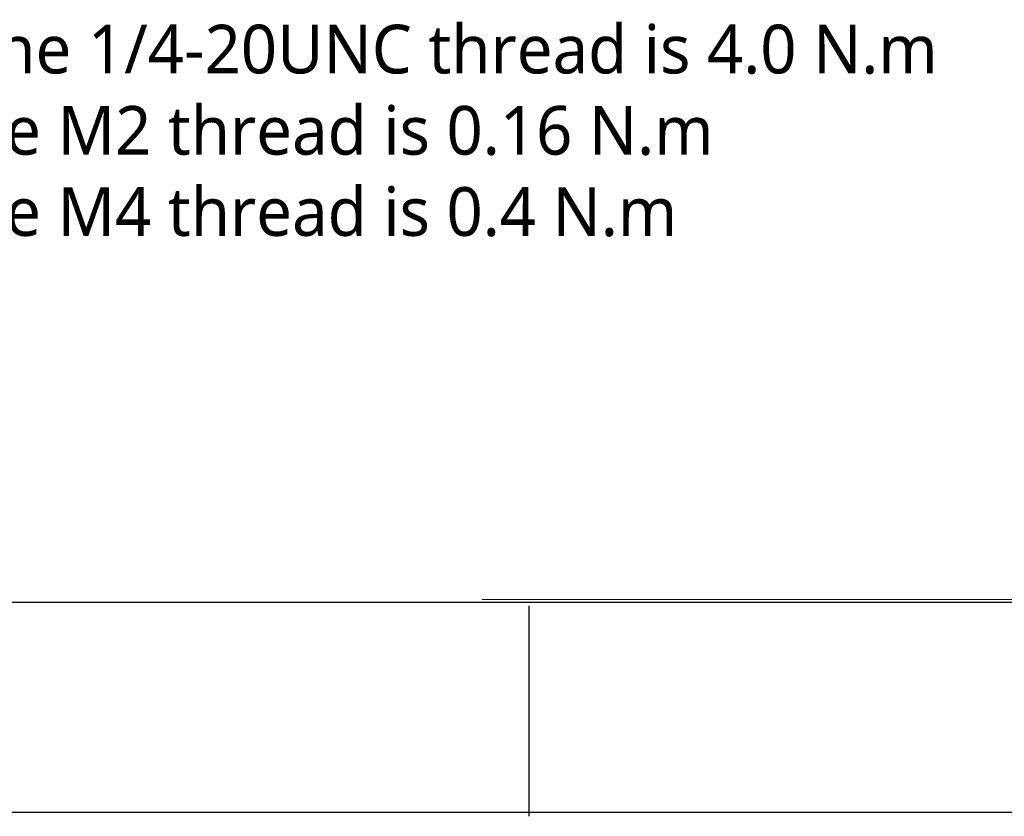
# Model space of a CAD drawing. Header units: millimetres. Extents: x 3489 to 4105, y -1201 to -766.
# Tile 2 of 55: x 3647 to 3744, y -1201 to -1123. Entities that reach past the tile are written whole.
import ezdxf

# ---------------------------------------------------------------- set-up
doc = ezdxf.new("R2010")
doc.units = ezdxf.units.MM
doc.styles.add('HANA', font='arial.ttf')

msp = doc.modelspace()

# ---------------------------------------------------------------- linework, layer by layer
at = {"color": 7, "lineweight": 13}
msp.add_line((3692.885, -1180.074), (3777.694, -1180.074), dxfattribs=at)
at = {"color": 7, "lineweight": 25}
for p, q in [((3510.097, -1180.322), (4084.422, -1180.322)), ((4105.158, -1201.058), (3489.361, -1201.058))]:
    msp.add_line(p, q, dxfattribs=at)
at = {"color": 7, "lineweight": 25, "ltscale": 0.24999}
msp.add_line((3697.481, -1180.692), (3697.481, -1201.428), dxfattribs=at)

# ---------------------------------------------------------------- texts
at = {"color": 4, "lineweight": 0, "insert": (3536.217, -1123.444), "char_height": 4.8, "width": 216.13653, "attachment_point": 1, "style": 'HANA'}
msp.add_mtext('{\\fMicrosoft YaHei|b0|i0|c134|p2;\\C256;Note: The recommended torque for the 1/4-20UNC thread is 4.0 N.m\\P         The recommended torque for the M2 thread is 0.16 N.m\\P         The recommended torque for the M4 thread is 0.4 N.m}', dxfattribs=at)

doc.saveas('drawing.dxf')
